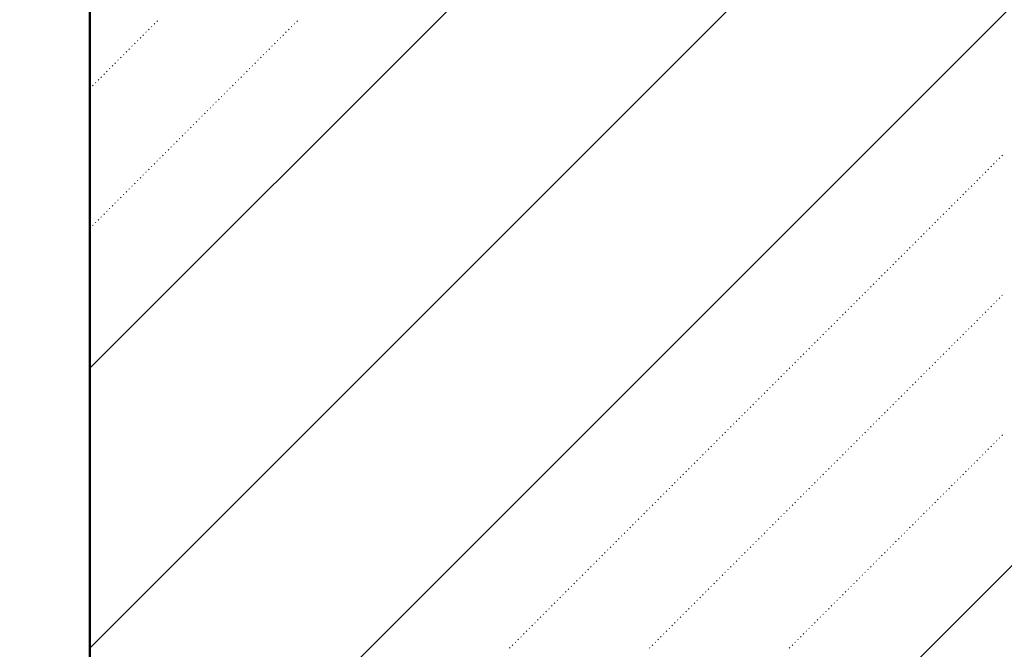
# Model space of a CAD drawing. Header units: millimetres. Extents: x 0 to 1260, y 0 to 297.
# Tile 57 of 104: x 253.44 to 259.66, y 128.21 to 132.18. Entities that reach past the tile are written whole.
import ezdxf

# ---------------------------------------------------------------- set-up
doc = ezdxf.new("R2010")
doc.units = ezdxf.units.MM
for name, pattern in [('K5LT32802', [0]), ('K5LT32806', [0]), ('K5LT_BASIC', [0]), ('K5LT_THIN', [0])]:
    doc.linetypes.add(name, pattern=pattern)
doc.layers.add('Системный слой', color=7, linetype='Continuous')
doc.styles.add('KDIMTEXTSTYLE', font='GOST_AU.SHX', dxfattribs={"width": 0.96, "oblique": 15, "height": 5})
doc.dimstyles.new('KDIMSTYLE (0.01)', dxfattribs={"dimtxt": 5, "dimasz": 1, "dimexe": 2, "dimexo": 0, "dimgap": 1, "dimtad": 1, "dimlfac": 100, "dimtxsty": 'KDIMTEXTSTYLE', "dimsah": 1, "dimcen": 0, "dimdle": 1, "dimadec": 0, "dimazin": 0, "dimtfac": 0.667, "dimtmove": 0, "dimatfit": 3, "dimfxl": 1, "dimtvp": 1, "dimtolj": 1, "dimtzin": 0, "dimarcsym": 0})

# ---------------------------------------------------------------- blocks, each defined once
blk = doc.blocks.new('U90')
at = {"layer": 'Системный слой', "color": 7, "linetype": 'K5LT32802', "lineweight": 9}
for p, q in [((253.8862, 126.4462), (263.1956, 135.7555)), ((253.8862, 128.2139), (261.4278, 135.7555)), ((253.8862, 129.9817), (259.66, 135.7555)), ((254.8862, 123.9106), (266.7311, 135.7555))]:
    blk.add_line(p, q, dxfattribs=at)
at = {"layer": 'Системный слой', "color": 7, "linetype": 'K5LT32806', "lineweight": 18}
for p, q in [((254.2567, 132.1199), (254.2602, 132.1234)), ((254.2743, 132.1376), (254.2779, 132.1411)), ((254.292, 132.1553), (254.2956, 132.1588)), ((254.3097, 132.1729), (254.3132, 132.1765)), ((255.1405, 132.1199), (255.1441, 132.1234)), ((255.1582, 132.1376), (255.1618, 132.1411)), ((255.1759, 132.1553), (255.1794, 132.1588)), ((255.1936, 132.1729), (255.1971, 132.1765)), ((254.2036, 132.0669), (254.2072, 132.0704)), ((254.2213, 132.0845), (254.2248, 132.0881)), ((254.239, 132.1022), (254.2425, 132.1058)), ((255.0875, 132.0669), (255.091, 132.0704)), ((255.1052, 132.0845), (255.1087, 132.0881)), ((255.1229, 132.1022), (255.1264, 132.1058)), ((254.1329, 131.9962), (254.1365, 131.9997)), ((254.1506, 132.0138), (254.1541, 132.0174)), ((254.1683, 132.0315), (254.1718, 132.035)), ((254.186, 132.0492), (254.1895, 132.0527)), ((255.0168, 131.9962), (255.0203, 131.9997)), ((255.0345, 132.0138), (255.038, 132.0174)), ((255.0522, 132.0315), (255.0557, 132.035)), ((255.0698, 132.0492), (255.0734, 132.0527)), ((254.0799, 131.9431), (254.0834, 131.9467)), ((254.0976, 131.9608), (254.1011, 131.9643)), ((254.1152, 131.9785), (254.1188, 131.982)), ((254.9638, 131.9431), (254.9673, 131.9467)), ((254.9814, 131.9608), (254.985, 131.9643)), ((254.9991, 131.9785), (255.0027, 131.982)), ((254.0092, 131.8724), (254.0127, 131.8759)), ((254.0269, 131.8901), (254.0304, 131.8936)), ((254.0445, 131.9078), (254.0481, 131.9113)), ((254.0622, 131.9254), (254.0657, 131.929)), ((254.8931, 131.8724), (254.8966, 131.8759)), ((254.9107, 131.8901), (254.9143, 131.8936)), ((254.9284, 131.9078), (254.9319, 131.9113)), ((254.9461, 131.9254), (254.9496, 131.929)), ((253.9561, 131.8194), (253.9597, 131.8229)), ((253.9738, 131.8371), (253.9774, 131.8406)), ((253.9915, 131.8547), (253.995, 131.8583)), ((254.84, 131.8194), (254.8436, 131.8229)), ((254.8577, 131.8371), (254.8612, 131.8406)), ((254.8754, 131.8547), (254.8789, 131.8583)), ((253.8862, 131.7495), (253.889, 131.7522)), ((253.9031, 131.7663), (253.9066, 131.7699)), ((253.9208, 131.784), (253.9243, 131.7876)), ((253.9385, 131.8017), (253.942, 131.8052)), ((254.7693, 131.7487), (254.7728, 131.7522)), ((254.787, 131.7663), (254.7905, 131.7699)), ((254.8047, 131.784), (254.8082, 131.7876)), ((254.8223, 131.8017), (254.8259, 131.8052)), ((254.7163, 131.6956), (254.7198, 131.6992)), ((254.734, 131.7133), (254.7375, 131.7168)), ((254.7516, 131.731), (254.7552, 131.7345)), ((254.6456, 131.6249), (254.6491, 131.6285)), ((254.6632, 131.6426), (254.6668, 131.6461)), ((254.6809, 131.6603), (254.6845, 131.6638)), ((254.6986, 131.678), (254.7021, 131.6815)), ((254.5925, 131.5719), (254.5961, 131.5754)), ((254.6102, 131.5896), (254.6138, 131.5931)), ((254.6279, 131.6072), (254.6314, 131.6108)), ((254.5218, 131.5012), (254.5254, 131.5047)), ((254.5395, 131.5189), (254.543, 131.5224)), ((254.5572, 131.5365), (254.5607, 131.5401)), ((254.5749, 131.5542), (254.5784, 131.5577)), ((254.4688, 131.4481), (254.4723, 131.4517)), ((254.4865, 131.4658), (254.49, 131.4694)), ((254.5041, 131.4835), (254.5077, 131.487)), ((254.3981, 131.3774), (254.4016, 131.381)), ((254.4158, 131.3951), (254.4193, 131.3986)), ((254.4334, 131.4128), (254.437, 131.4163)), ((254.4511, 131.4305), (254.4547, 131.434)), ((254.3451, 131.3244), (254.3486, 131.3279)), ((254.3627, 131.3421), (254.3663, 131.3456)), ((254.3804, 131.3598), (254.3839, 131.3633)), ((259.6484, 131.3244), (259.6519, 131.3279)), ((254.2743, 131.2537), (254.2779, 131.2572)), ((254.292, 131.2714), (254.2956, 131.2749)), ((254.3097, 131.289), (254.3132, 131.2926)), ((254.3274, 131.3067), (254.3309, 131.3103)), ((259.5776, 131.2537), (259.5812, 131.2572)), ((259.5953, 131.2714), (259.5989, 131.2749)), ((259.613, 131.289), (259.6165, 131.2926)), ((259.6307, 131.3067), (259.6342, 131.3103)), ((254.2213, 131.2007), (254.2248, 131.2042)), ((254.239, 131.2183), (254.2425, 131.2219)), ((254.2567, 131.236), (254.2602, 131.2395)), ((259.5246, 131.2007), (259.5281, 131.2042)), ((259.5423, 131.2183), (259.5458, 131.2219)), ((259.56, 131.236), (259.5635, 131.2395)), ((254.1506, 131.1299), (254.1541, 131.1335)), ((254.1683, 131.1476), (254.1718, 131.1512)), ((254.186, 131.1653), (254.1895, 131.1688)), ((254.2036, 131.183), (254.2072, 131.1865)), ((259.4539, 131.1299), (259.4574, 131.1335)), ((259.4716, 131.1476), (259.4751, 131.1512)), ((259.4893, 131.1653), (259.4928, 131.1688)), ((259.5069, 131.183), (259.5105, 131.1865)), ((254.0976, 131.0769), (254.1011, 131.0805)), ((254.1152, 131.0946), (254.1188, 131.0981)), ((254.1329, 131.1123), (254.1365, 131.1158)), ((259.4009, 131.0769), (259.4044, 131.0805)), ((259.4185, 131.0946), (259.4221, 131.0981)), ((259.4362, 131.1123), (259.4398, 131.1158)), ((254.0269, 131.0062), (254.0304, 131.0097)), ((254.0445, 131.0239), (254.0481, 131.0274)), ((254.0622, 131.0416), (254.0657, 131.0451)), ((254.0799, 131.0592), (254.0834, 131.0628)), ((259.3302, 131.0062), (259.3337, 131.0097)), ((259.3478, 131.0239), (259.3514, 131.0274)), ((259.3655, 131.0416), (259.369, 131.0451)), ((259.3832, 131.0592), (259.3867, 131.0628)), ((253.9738, 130.9532), (253.9774, 130.9567)), ((253.9915, 130.9708), (253.995, 130.9744)), ((254.0092, 130.9885), (254.0127, 130.9921)), ((259.2771, 130.9532), (259.2807, 130.9567)), ((259.2948, 130.9708), (259.2983, 130.9744)), ((259.3125, 130.9885), (259.316, 130.9921)), ((253.9031, 130.8825), (253.9066, 130.886)), ((253.9208, 130.9001), (253.9243, 130.9037)), ((253.9385, 130.9178), (253.942, 130.9214)), ((253.9561, 130.9355), (253.9597, 130.939)), ((259.2064, 130.8825), (259.2099, 130.886)), ((259.2241, 130.9001), (259.2276, 130.9037)), ((259.2418, 130.9178), (259.2453, 130.9214)), ((259.2594, 130.9355), (259.263, 130.939)), ((253.8862, 130.8656), (253.889, 130.8683)), ((259.1534, 130.8294), (259.1569, 130.833)), ((259.1711, 130.8471), (259.1746, 130.8506)), ((259.1887, 130.8648), (259.1923, 130.8683)), ((259.0827, 130.7587), (259.0862, 130.7623)), ((259.1003, 130.7764), (259.1039, 130.7799)), ((259.118, 130.7941), (259.1216, 130.7976)), ((259.1357, 130.8117), (259.1392, 130.8153)), ((259.012, 130.688), (259.0155, 130.6915)), ((259.0296, 130.7057), (259.0332, 130.7092)), ((259.0473, 130.7234), (259.0508, 130.7269)), ((259.065, 130.741), (259.0685, 130.7446)), ((258.9589, 130.635), (258.9625, 130.6385)), ((258.9766, 130.6527), (258.9801, 130.6562)), ((258.9943, 130.6703), (258.9978, 130.6739)), ((258.8882, 130.5643), (258.8917, 130.5678)), ((258.9059, 130.5819), (258.9094, 130.5855)), ((258.9236, 130.5996), (258.9271, 130.6032)), ((258.9412, 130.6173), (258.9448, 130.6208)), ((258.8352, 130.5112), (258.8387, 130.5148)), ((258.8529, 130.5289), (258.8564, 130.5324)), ((258.8705, 130.5466), (258.8741, 130.5501)), ((258.7645, 130.4405), (258.768, 130.4441)), ((258.7821, 130.4582), (258.7857, 130.4617)), ((258.7998, 130.4759), (258.8034, 130.4794)), ((258.8175, 130.4936), (258.821, 130.4971)), ((259.6484, 130.4405), (259.6519, 130.4441)), ((258.7114, 130.3875), (258.715, 130.391)), ((258.7291, 130.4052), (258.7326, 130.4087)), ((258.7468, 130.4228), (258.7503, 130.4264)), ((259.5953, 130.3875), (259.5989, 130.391)), ((259.613, 130.4052), (259.6165, 130.4087)), ((259.6307, 130.4228), (259.6342, 130.4264)), ((258.6407, 130.3168), (258.6443, 130.3203)), ((258.6584, 130.3345), (258.6619, 130.338)), ((258.6761, 130.3521), (258.6796, 130.3557)), ((258.6938, 130.3698), (258.6973, 130.3733)), ((259.5246, 130.3168), (259.5281, 130.3203)), ((259.5423, 130.3345), (259.5458, 130.338)), ((259.56, 130.3521), (259.5635, 130.3557)), ((259.5776, 130.3698), (259.5812, 130.3733)), ((258.5877, 130.2637), (258.5912, 130.2673)), ((258.6054, 130.2814), (258.6089, 130.285)), ((258.623, 130.2991), (258.6266, 130.3026)), ((259.4716, 130.2637), (259.4751, 130.2673)), ((259.4893, 130.2814), (259.4928, 130.285)), ((259.5069, 130.2991), (259.5105, 130.3026)), ((258.517, 130.193), (258.5205, 130.1966)), ((258.5347, 130.2107), (258.5382, 130.2142)), ((258.5523, 130.2284), (258.5559, 130.2319)), ((258.57, 130.2461), (258.5735, 130.2496)), ((259.4009, 130.193), (259.4044, 130.1966)), ((259.4185, 130.2107), (259.4221, 130.2142)), ((259.4362, 130.2284), (259.4398, 130.2319)), ((259.4539, 130.2461), (259.4574, 130.2496)), ((258.4639, 130.14), (258.4675, 130.1435)), ((258.4816, 130.1577), (258.4852, 130.1612)), ((258.4993, 130.1754), (258.5028, 130.1789)), ((259.3478, 130.14), (259.3514, 130.1435)), ((259.3655, 130.1577), (259.369, 130.1612)), ((259.3832, 130.1754), (259.3867, 130.1789)), ((258.3932, 130.0693), (258.3968, 130.0728)), ((258.4109, 130.087), (258.4144, 130.0905)), ((258.4286, 130.1046), (258.4321, 130.1082)), ((258.4463, 130.1223), (258.4498, 130.1259)), ((259.2771, 130.0693), (259.2807, 130.0728)), ((259.2948, 130.087), (259.2983, 130.0905)), ((259.3125, 130.1046), (259.316, 130.1082)), ((259.3302, 130.1223), (259.3337, 130.1259)), ((258.3402, 130.0163), (258.3437, 130.0198)), ((258.3579, 130.0339), (258.3614, 130.0375)), ((258.3756, 130.0516), (258.3791, 130.0551)), ((259.2241, 130.0163), (259.2276, 130.0198)), ((259.2418, 130.0339), (259.2453, 130.0375)), ((259.2594, 130.0516), (259.263, 130.0551)), ((258.2695, 129.9455), (258.273, 129.9491)), ((258.2872, 129.9632), (258.2907, 129.9668)), ((258.3048, 129.9809), (258.3084, 129.9844)), ((258.3225, 129.9986), (258.3261, 130.0021)), ((259.1534, 129.9455), (259.1569, 129.9491)), ((259.1711, 129.9632), (259.1746, 129.9668)), ((259.1887, 129.9809), (259.1923, 129.9844)), ((259.2064, 129.9986), (259.2099, 130.0021)), ((258.2165, 129.8925), (258.22, 129.896)), ((258.2341, 129.9102), (258.2377, 129.9137)), ((258.2518, 129.9279), (258.2554, 129.9314)), ((259.1003, 129.8925), (259.1039, 129.896)), ((259.118, 129.9102), (259.1216, 129.9137)), ((259.1357, 129.9279), (259.1392, 129.9314)), ((258.1457, 129.8218), (258.1493, 129.8253)), ((258.1634, 129.8395), (258.167, 129.843)), ((258.1811, 129.8572), (258.1846, 129.8607)), ((258.1988, 129.8748), (258.2023, 129.8784)), ((259.0296, 129.8218), (259.0332, 129.8253)), ((259.0473, 129.8395), (259.0508, 129.843)), ((259.065, 129.8572), (259.0685, 129.8607)), ((259.0827, 129.8748), (259.0862, 129.8784)), ((258.0927, 129.7688), (258.0963, 129.7723)), ((258.1104, 129.7864), (258.1139, 129.79)), ((258.1281, 129.8041), (258.1316, 129.8077)), ((258.9766, 129.7688), (258.9801, 129.7723)), ((258.9943, 129.7864), (258.9978, 129.79)), ((259.012, 129.8041), (259.0155, 129.8077)), ((258.022, 129.6981), (258.0255, 129.7016)), ((258.0397, 129.7157), (258.0432, 129.7193)), ((258.0574, 129.7334), (258.0609, 129.7369)), ((258.075, 129.7511), (258.0786, 129.7546)), ((258.9059, 129.6981), (258.9094, 129.7016)), ((258.9236, 129.7157), (258.9271, 129.7193)), ((258.9412, 129.7334), (258.9448, 129.7369)), ((258.9589, 129.7511), (258.9625, 129.7546)), ((257.969, 129.645), (257.9725, 129.6486)), ((257.9867, 129.6627), (257.9902, 129.6662)), ((258.0043, 129.6804), (258.0079, 129.6839)), ((258.8529, 129.645), (258.8564, 129.6486)), ((258.8705, 129.6627), (258.8741, 129.6662)), ((258.8882, 129.6804), (258.8917, 129.6839)), ((257.8983, 129.5743), (257.9018, 129.5778)), ((257.9159, 129.592), (257.9195, 129.5955)), ((257.9336, 129.6097), (257.9372, 129.6132)), ((257.9513, 129.6273), (257.9548, 129.6309)), ((258.7821, 129.5743), (258.7857, 129.5778)), ((258.7998, 129.592), (258.8034, 129.5955)), ((258.8175, 129.6097), (258.821, 129.6132)), ((258.8352, 129.6273), (258.8387, 129.6309)), ((257.8452, 129.5213), (257.8488, 129.5248)), ((257.8629, 129.539), (257.8664, 129.5425)), ((257.8806, 129.5566), (257.8841, 129.5602)), ((258.7291, 129.5213), (258.7326, 129.5248)), ((258.7468, 129.539), (258.7503, 129.5425)), ((258.7645, 129.5566), (258.768, 129.5602)), ((259.613, 129.5213), (259.6165, 129.5248)), ((259.6307, 129.539), (259.6342, 129.5425)), ((259.6484, 129.5566), (259.6519, 129.5602)), ((257.7745, 129.4506), (257.7781, 129.4541)), ((257.7922, 129.4682), (257.7957, 129.4718)), ((257.8099, 129.4859), (257.8134, 129.4895)), ((257.8276, 129.5036), (257.8311, 129.5071)), ((258.6584, 129.4506), (258.6619, 129.4541)), ((258.6761, 129.4682), (258.6796, 129.4718)), ((258.6938, 129.4859), (258.6973, 129.4895)), ((258.7114, 129.5036), (258.715, 129.5071)), ((259.5423, 129.4506), (259.5458, 129.4541)), ((259.56, 129.4682), (259.5635, 129.4718)), ((259.5776, 129.4859), (259.5812, 129.4895)), ((259.5953, 129.5036), (259.5989, 129.5071)), ((257.7215, 129.3975), (257.725, 129.4011)), ((257.7392, 129.4152), (257.7427, 129.4187)), ((257.7568, 129.4329), (257.7604, 129.4364)), ((258.6054, 129.3975), (258.6089, 129.4011)), ((258.623, 129.4152), (258.6266, 129.4187)), ((258.6407, 129.4329), (258.6443, 129.4364)), ((259.4893, 129.3975), (259.4928, 129.4011)), ((259.5069, 129.4152), (259.5105, 129.4187)), ((259.5246, 129.4329), (259.5281, 129.4364)), ((257.6508, 129.3268), (257.6543, 129.3304)), ((257.6685, 129.3445), (257.672, 129.348)), ((257.6861, 129.3622), (257.6897, 129.3657)), ((257.7038, 129.3799), (257.7073, 129.3834)), ((258.5347, 129.3268), (258.5382, 129.3304)), ((258.5523, 129.3445), (258.5559, 129.348)), ((258.57, 129.3622), (258.5735, 129.3657)), ((258.5877, 129.3799), (258.5912, 129.3834)), ((259.4185, 129.3268), (259.4221, 129.3304)), ((259.4362, 129.3445), (259.4398, 129.348)), ((259.4539, 129.3622), (259.4574, 129.3657)), ((259.4716, 129.3799), (259.4751, 129.3834)), ((257.5977, 129.2738), (257.6013, 129.2773)), ((257.6154, 129.2915), (257.619, 129.295)), ((257.6331, 129.3091), (257.6366, 129.3127)), ((258.4816, 129.2738), (258.4852, 129.2773)), ((258.4993, 129.2915), (258.5028, 129.295)), ((258.517, 129.3091), (258.5205, 129.3127)), ((259.3655, 129.2738), (259.369, 129.2773)), ((259.3832, 129.2915), (259.3867, 129.295)), ((259.4009, 129.3091), (259.4044, 129.3127)), ((257.527, 129.2031), (257.5306, 129.2066)), ((257.5447, 129.2208), (257.5482, 129.2243)), ((257.5624, 129.2384), (257.5659, 129.242)), ((257.5801, 129.2561), (257.5836, 129.2597)), ((258.4109, 129.2031), (258.4144, 129.2066)), ((258.4286, 129.2208), (258.4321, 129.2243)), ((258.4463, 129.2384), (258.4498, 129.242)), ((258.4639, 129.2561), (258.4675, 129.2597)), ((259.2948, 129.2031), (259.2983, 129.2066)), ((259.3125, 129.2208), (259.316, 129.2243)), ((259.3302, 129.2384), (259.3337, 129.242)), ((259.3478, 129.2561), (259.3514, 129.2597)), ((257.474, 129.15), (257.4775, 129.1536)), ((257.4917, 129.1677), (257.4952, 129.1713)), ((257.5094, 129.1854), (257.5129, 129.1889)), ((258.3579, 129.15), (258.3614, 129.1536)), ((258.3756, 129.1677), (258.3791, 129.1713)), ((258.3932, 129.1854), (258.3968, 129.1889)), ((259.2418, 129.15), (259.2453, 129.1536)), ((259.2594, 129.1677), (259.263, 129.1713)), ((259.2771, 129.1854), (259.2807, 129.1889)), ((257.4033, 129.0793), (257.4068, 129.0829)), ((257.421, 129.097), (257.4245, 129.1006)), ((257.4386, 129.1147), (257.4422, 129.1182)), ((257.4563, 129.1324), (257.4599, 129.1359)), ((258.2872, 129.0793), (258.2907, 129.0829)), ((258.3048, 129.097), (258.3084, 129.1006)), ((258.3225, 129.1147), (258.3261, 129.1182)), ((258.3402, 129.1324), (258.3437, 129.1359)), ((259.1711, 129.0793), (259.1746, 129.0829)), ((259.1887, 129.097), (259.1923, 129.1006)), ((259.2064, 129.1147), (259.2099, 129.1182)), ((259.2241, 129.1324), (259.2276, 129.1359)), ((257.3326, 129.0086), (257.3361, 129.0122)), ((257.3503, 129.0263), (257.3538, 129.0298)), ((257.3679, 129.044), (257.3715, 129.0475)), ((257.3856, 129.0617), (257.3891, 129.0652)), ((258.2165, 129.0086), (258.22, 129.0122)), ((258.2341, 129.0263), (258.2377, 129.0298)), ((258.2518, 129.044), (258.2554, 129.0475)), ((258.2695, 129.0617), (258.273, 129.0652)), ((259.1003, 129.0086), (259.1039, 129.0122)), ((259.118, 129.0263), (259.1216, 129.0298)), ((259.1357, 129.044), (259.1392, 129.0475)), ((259.1534, 129.0617), (259.1569, 129.0652)), ((257.2795, 128.9556), (257.2831, 128.9591)), ((257.2972, 128.9733), (257.3008, 128.9768)), ((257.3149, 128.9909), (257.3184, 128.9945)), ((258.1634, 128.9556), (258.167, 128.9591)), ((258.1811, 128.9733), (258.1846, 128.9768)), ((258.1988, 128.9909), (258.2023, 128.9945)), ((259.0473, 128.9556), (259.0508, 128.9591)), ((259.065, 128.9733), (259.0685, 128.9768)), ((259.0827, 128.9909), (259.0862, 128.9945)), ((257.2088, 128.8849), (257.2124, 128.8884)), ((257.2265, 128.9026), (257.23, 128.9061)), ((257.2442, 128.9202), (257.2477, 128.9238)), ((257.2619, 128.9379), (257.2654, 128.9415)), ((258.0927, 128.8849), (258.0963, 128.8884)), ((258.1104, 128.9026), (258.1139, 128.9061)), ((258.1281, 128.9202), (258.1316, 128.9238)), ((258.1457, 128.9379), (258.1493, 128.9415)), ((258.9766, 128.8849), (258.9801, 128.8884)), ((258.9943, 128.9026), (258.9978, 128.9061)), ((259.012, 128.9202), (259.0155, 128.9238)), ((259.0296, 128.9379), (259.0332, 128.9415)), ((257.1558, 128.8319), (257.1593, 128.8354)), ((257.1735, 128.8495), (257.177, 128.8531)), ((257.1912, 128.8672), (257.1947, 128.8707)), ((258.0397, 128.8319), (258.0432, 128.8354)), ((258.0574, 128.8495), (258.0609, 128.8531)), ((258.075, 128.8672), (258.0786, 128.8707)), ((258.9236, 128.8319), (258.9271, 128.8354)), ((258.9412, 128.8495), (258.9448, 128.8531)), ((258.9589, 128.8672), (258.9625, 128.8707)), ((257.0851, 128.7611), (257.0886, 128.7647)), ((257.1028, 128.7788), (257.1063, 128.7824)), ((257.1204, 128.7965), (257.124, 128.8)), ((257.1381, 128.8142), (257.1417, 128.8177)), ((257.969, 128.7611), (257.9725, 128.7647)), ((257.9867, 128.7788), (257.9902, 128.7824)), ((258.0043, 128.7965), (258.0079, 128.8)), ((258.022, 128.8142), (258.0255, 128.8177)), ((258.8529, 128.7611), (258.8564, 128.7647)), ((258.8705, 128.7788), (258.8741, 128.7824)), ((258.8882, 128.7965), (258.8917, 128.8)), ((258.9059, 128.8142), (258.9094, 128.8177)), ((257.0321, 128.7081), (257.0356, 128.7116)), ((257.0497, 128.7258), (257.0533, 128.7293)), ((257.0674, 128.7435), (257.0709, 128.747)), ((257.9159, 128.7081), (257.9195, 128.7116)), ((257.9336, 128.7258), (257.9372, 128.7293)), ((257.9513, 128.7435), (257.9548, 128.747)), ((258.7998, 128.7081), (258.8034, 128.7116)), ((258.8175, 128.7258), (258.821, 128.7293)), ((258.8352, 128.7435), (258.8387, 128.747)), ((256.9613, 128.6374), (256.9649, 128.6409)), ((256.979, 128.6551), (256.9826, 128.6586)), ((256.9967, 128.6728), (257.0002, 128.6763)), ((257.0144, 128.6904), (257.0179, 128.694)), ((257.8452, 128.6374), (257.8488, 128.6409)), ((257.8629, 128.6551), (257.8664, 128.6586)), ((257.8806, 128.6728), (257.8841, 128.6763)), ((257.8983, 128.6904), (257.9018, 128.694)), ((258.7291, 128.6374), (258.7326, 128.6409)), ((258.7468, 128.6551), (258.7503, 128.6586)), ((258.7645, 128.6728), (258.768, 128.6763)), ((258.7821, 128.6904), (258.7857, 128.694)), ((256.9083, 128.5844), (256.9118, 128.5879)), ((256.926, 128.602), (256.9295, 128.6056)), ((256.9437, 128.6197), (256.9472, 128.6233)), ((257.7922, 128.5844), (257.7957, 128.5879)), ((257.8099, 128.602), (257.8134, 128.6056)), ((257.8276, 128.6197), (257.8311, 128.6233)), ((258.6761, 128.5844), (258.6796, 128.5879)), ((258.6938, 128.602), (258.6973, 128.6056)), ((258.7114, 128.6197), (258.715, 128.6233)), ((256.8376, 128.5137), (256.8411, 128.5172)), ((256.8553, 128.5313), (256.8588, 128.5349)), ((256.873, 128.549), (256.8765, 128.5525)), ((256.8906, 128.5667), (256.8942, 128.5702)), ((257.7215, 128.5137), (257.725, 128.5172)), ((257.7392, 128.5313), (257.7427, 128.5349)), ((257.7568, 128.549), (257.7604, 128.5525)), ((257.7745, 128.5667), (257.7781, 128.5702)), ((258.6054, 128.5137), (258.6089, 128.5172)), ((258.623, 128.5313), (258.6266, 128.5349)), ((258.6407, 128.549), (258.6443, 128.5525)), ((258.6584, 128.5667), (258.6619, 128.5702)), ((256.7846, 128.4606), (256.7881, 128.4642)), ((256.8022, 128.4783), (256.8058, 128.4818)), ((256.8199, 128.496), (256.8235, 128.4995)), ((257.6685, 128.4606), (257.672, 128.4642)), ((257.6861, 128.4783), (257.6897, 128.4818)), ((257.7038, 128.496), (257.7073, 128.4995)), ((258.5523, 128.4606), (258.5559, 128.4642)), ((258.57, 128.4783), (258.5735, 128.4818)), ((258.5877, 128.496), (258.5912, 128.4995)), ((256.7139, 128.3899), (256.7174, 128.3934)), ((256.7315, 128.4076), (256.7351, 128.4111)), ((256.7492, 128.4253), (256.7527, 128.4288)), ((256.7669, 128.4429), (256.7704, 128.4465)), ((257.5977, 128.3899), (257.6013, 128.3934)), ((257.6154, 128.4076), (257.619, 128.4111)), ((257.6331, 128.4253), (257.6366, 128.4288)), ((257.6508, 128.4429), (257.6543, 128.4465)), ((258.4816, 128.3899), (258.4852, 128.3934)), ((258.4993, 128.4076), (258.5028, 128.4111)), ((258.517, 128.4253), (258.5205, 128.4288)), ((258.5347, 128.4429), (258.5382, 128.4465)), ((256.6608, 128.3369), (256.6644, 128.3404)), ((256.6785, 128.3546), (256.682, 128.3581)), ((256.6962, 128.3722), (256.6997, 128.3758)), ((257.5447, 128.3369), (257.5482, 128.3404)), ((257.5624, 128.3546), (257.5659, 128.3581)), ((257.5801, 128.3722), (257.5836, 128.3758)), ((258.4286, 128.3369), (258.4321, 128.3404)), ((258.4463, 128.3546), (258.4498, 128.3581)), ((258.4639, 128.3722), (258.4675, 128.3758)), ((256.5901, 128.2662), (256.5936, 128.2697)), ((256.6078, 128.2838), (256.6113, 128.2874)), ((256.6255, 128.3015), (256.629, 128.3051)), ((256.6431, 128.3192), (256.6467, 128.3227)), ((257.474, 128.2662), (257.4775, 128.2697)), ((257.4917, 128.2838), (257.4952, 128.2874)), ((257.5094, 128.3015), (257.5129, 128.3051)), ((257.527, 128.3192), (257.5306, 128.3227)), ((258.3579, 128.2662), (258.3614, 128.2697)), ((258.3756, 128.2838), (258.3791, 128.2874)), ((258.3932, 128.3015), (258.3968, 128.3051)), ((258.4109, 128.3192), (258.4144, 128.3227)), ((256.5371, 128.2131), (256.5406, 128.2167)), ((256.5548, 128.2308), (256.5583, 128.2343)), ((256.5724, 128.2485), (256.576, 128.252)), ((257.421, 128.2131), (257.4245, 128.2167)), ((257.4386, 128.2308), (257.4422, 128.2343)), ((257.4563, 128.2485), (257.4599, 128.252)), ((258.3048, 128.2131), (258.3084, 128.2167)), ((258.3225, 128.2308), (258.3261, 128.2343)), ((258.3402, 128.2485), (258.3437, 128.252))]:
    blk.add_line(p, q, dxfattribs=at)
blk = doc.blocks.new('KDIMARROW_03')
at = {"layer": 'Системный слой', "color": 0, "linetype": 'K5LT_THIN', "lineweight": 18}
for p, q in [((-1.0605, -1.0605), (1.0605, 1.0605)), ((0, 0), (-1, 0)), ((0, 0), (2, 0))]:
    blk.add_line(p, q, dxfattribs=at)

msp = doc.modelspace()

# ---------------------------------------------------------------- linework, layer by layer
at = {"layer": 'Системный слой', "color": 7, "linetype": 'K5LT_BASIC', "lineweight": 50}
msp.add_line((253.88623, 135.7555), (253.88623, 111.86544), dxfattribs=at)

# ---------------------------------------------------------------- block references
at = {"layer": 'Системный слой'}
msp.add_blockref('U90', (0, 0), dxfattribs=at)

# ---------------------------------------------------------------- dimensions: what is measured, and where the dimension line sits
at = {"layer": 'Системный слой', "color": 7}
msp.add_linear_dim(base=(253.88623, 144.98955), p1=(217.89444, 135.7555), p2=(253.88623, 126.17325), location=(235.89034, 144.98955), text='\\H3.5;\\W0.965;\\Q0;\\H3.5;\\W0.965;\\Q0;\\Q0;3600', dimstyle='KDIMSTYLE (0.01)', override={"dimexo": 0, "dimblk1": 'KDIMARROW_03', "dimblk2": 'KDIMARROW_03', "dimse1": 0, "dimse2": 0, "dimclrt": 7, "dimtolj": 1}, dxfattribs=at).render()

doc.saveas('drawing.dxf')
